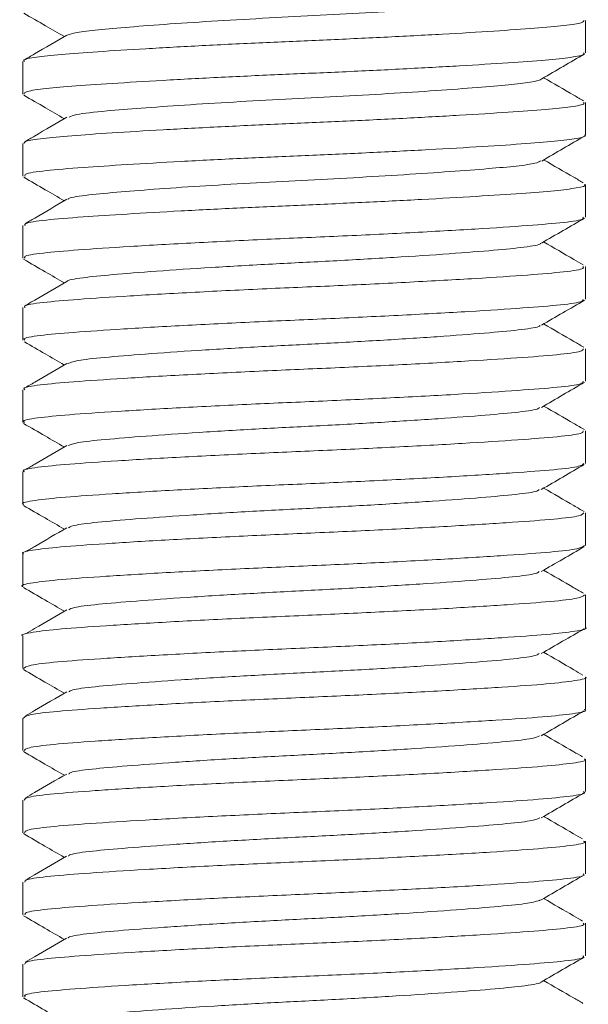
# Model space of a CAD drawing. Header units: millimetres. Extents: x 0 to 210, y 0 to 297.
# Tile 4 of 11: x 58.48 to 64.54, y 137.44 to 147.93. Entities that reach past the tile are written whole.
import ezdxf

# ---------------------------------------------------------------- set-up
doc = ezdxf.new("R2010")
doc.units = ezdxf.units.MM

msp = doc.modelspace()

# ---------------------------------------------------------------- linework, layer by layer
at = {"color": 7, "linetype": 'Continuous', "lineweight": 15}
for p, q in [((64.509, 147.58), (64.509, 147.927)), ((58.509, 147.49), (58.509, 147.142)), ((64.509, 146.705), (64.509, 147.052)), ((58.509, 146.615), (58.509, 146.267)), ((64.509, 145.83), (64.509, 146.177)), ((58.509, 145.74), (58.509, 145.392)), ((64.509, 144.955), (64.509, 145.302)), ((58.509, 144.865), (58.509, 144.517)), ((64.509, 144.08), (64.509, 144.427)), ((58.509, 143.99), (58.509, 143.642)), ((64.509, 143.205), (64.509, 143.553)), ((58.509, 143.115), (58.509, 142.767)), ((64.509, 142.33), (64.509, 142.678)), ((58.509, 142.24), (58.509, 141.892)), ((64.509, 141.455), (64.509, 141.802)), ((58.509, 141.365), (58.509, 141.017)), ((64.509, 140.58), (64.509, 140.927)), ((58.509, 140.49), (58.509, 140.142)), ((64.509, 139.705), (64.509, 140.052)), ((58.509, 139.615), (58.509, 139.267)), ((64.509, 138.83), (64.509, 139.177)), ((58.509, 138.74), (58.509, 138.392)), ((64.509, 137.955), (64.509, 138.302)), ((58.509, 137.865), (58.509, 137.517))]:
    msp.add_line(p, q, dxfattribs=at)
for points, knots in [([(64.028, 148.179), (64.025, 148.175), (64.017, 148.159), (63.873, 148.135), (63.609, 148.107), (63.235, 148.077), (62.77, 148.044), (62.242, 148.011), (61.687, 147.981), (61.126, 147.953), (60.578, 147.922), (60.068, 147.889), (59.635, 147.856), (59.301, 147.827), (59.067, 147.8), (59.011, 147.779), (58.983, 147.769)], [0, 0, 0, 0, 0.0301868, 0.1054531, 0.1781791, 0.2529435, 0.3295437, 0.4060612, 0.4805897, 0.5533956, 0.6288575, 0.705633, 0.7817775, 0.8554395, 0.9288558, 1, 1, 1, 1]), ([(64.495, 147.927), (64.492, 147.919), (64.485, 147.9), (64.3, 147.871), (63.985, 147.844), (63.545, 147.813), (62.997, 147.78), (62.373, 147.748), (61.719, 147.717), (61.057, 147.69), (60.411, 147.658), (59.81, 147.625), (59.299, 147.593), (58.901, 147.564), (58.636, 147.535), (58.506, 147.51), (58.522, 147.494), (58.527, 147.49)], [0, 0, 0, 0, 0.054962, 0.125724, 0.194102, 0.264393, 0.336407, 0.408343, 0.478412, 0.546865, 0.61781, 0.689989, 0.761575, 0.830831, 0.899857, 0.971326, 1, 1, 1, 1]), ([(58.522, 148.003), (58.598, 147.959), (58.742, 147.876), (58.886, 147.793), (58.953, 147.754)], [0, 0, 0, 0, 0.532161, 1, 1, 1, 1]), ([(58.979, 147.769), (58.865, 147.702), (58.712, 147.614), (58.559, 147.525), (58.521, 147.503)], [0, 0, 0, 0, 0.750543, 1, 1, 1, 1]), ([(58.524, 147.142), (58.526, 147.15), (58.529, 147.169), (58.706, 147.197), (59.015, 147.225), (59.449, 147.255), (59.993, 147.288), (60.614, 147.321), (61.267, 147.351), (61.929, 147.378), (62.577, 147.41), (63.181, 147.443), (63.697, 147.475), (64.1, 147.504), (64.372, 147.533), (64.508, 147.559), (64.494, 147.575), (64.49, 147.58)], [0, 0, 0, 0, 0.051608, 0.122473, 0.190886, 0.261056, 0.333028, 0.405008, 0.475201, 0.543607, 0.614452, 0.686612, 0.758266, 0.827666, 0.896561, 0.967952, 1, 1, 1, 1]), ([(64.043, 147.304), (64.119, 147.348), (64.272, 147.437), (64.425, 147.525), (64.501, 147.569)], [0, 0, 0, 0, 0.499896, 1, 1, 1, 1]), ([(64.039, 147.304), (64.039, 147.303), (64.043, 147.291), (63.932, 147.269), (63.707, 147.241), (63.364, 147.212), (62.927, 147.179), (62.414, 147.146), (61.865, 147.115), (61.304, 147.087), (60.75, 147.057), (60.224, 147.024), (59.762, 146.991), (59.358, 146.958), (59.069, 146.928), (59.023, 146.904), (59.005, 146.894)], [0, 0, 0, 0, 0.005477, 0.081542, 0.154944, 0.228883, 0.305229, 0.382115, 0.457597, 0.530476, 0.605262, 0.681956, 0.758641, 0.833402, 0.93104, 1, 1, 1, 1]), ([(64.49, 147.069), (64.455, 147.089), (64.313, 147.172), (64.171, 147.254), (64.064, 147.316)], [0, 0, 0, 0, 0.244847, 1, 1, 1, 1]), ([(58.521, 147.129), (58.598, 147.084), (58.742, 147.001), (58.885, 146.918), (58.953, 146.879)], [0, 0, 0, 0, 0.531576, 1, 1, 1, 1]), ([(64.49, 147.052), (64.494, 147.048), (64.508, 147.032), (64.372, 147.006), (64.1, 146.977), (63.697, 146.948), (63.181, 146.916), (62.577, 146.883), (61.929, 146.851), (61.267, 146.824), (60.614, 146.793), (59.993, 146.761), (59.449, 146.728), (59.015, 146.697), (58.706, 146.67), (58.529, 146.642), (58.526, 146.623), (58.524, 146.615)], [0, 0, 0, 0, 0.032047, 0.103439, 0.172334, 0.241734, 0.313387, 0.385548, 0.456393, 0.524798, 0.594991, 0.666972, 0.738944, 0.809114, 0.877527, 0.948391, 1, 1, 1, 1]), ([(58.98, 146.894), (58.865, 146.828), (58.716, 146.741), (58.567, 146.655), (58.533, 146.635)], [0, 0, 0, 0, 0.770859, 1, 1, 1, 1]), ([(58.535, 146.267), (58.531, 146.274), (58.521, 146.295), (58.733, 146.326), (59.111, 146.357), (59.612, 146.39), (60.184, 146.423), (60.819, 146.456), (61.478, 146.485), (62.138, 146.513), (62.776, 146.545), (63.357, 146.578), (63.837, 146.61), (64.204, 146.638), (64.429, 146.668), (64.527, 146.691), (64.503, 146.703), (64.5, 146.705)], [0, 0, 0, 0, 0.047802, 0.131599, 0.21276, 0.283701, 0.35589, 0.427504, 0.496802, 0.565815, 0.637284, 0.709498, 0.780628, 0.849213, 0.919066, 0.990927, 1, 1, 1, 1]), ([(64.043, 146.428), (64.119, 146.473), (64.272, 146.561), (64.424, 146.65), (64.501, 146.694)], [0, 0, 0, 0, 0.499902, 1, 1, 1, 1]), ([(64.487, 146.196), (64.453, 146.216), (64.312, 146.297), (64.172, 146.379), (64.064, 146.441)], [0, 0, 0, 0, 0.237454, 1, 1, 1, 1]), ([(64.031, 146.429), (64.016, 146.42), (63.983, 146.402), (63.789, 146.374), (63.484, 146.347), (63.075, 146.315), (62.583, 146.282), (62.042, 146.25), (61.483, 146.221), (60.924, 146.192), (60.386, 146.16), (59.901, 146.127), (59.475, 146.093), (59.161, 146.062), (58.992, 146.036), (58.992, 146.021), (58.992, 146.019)], [0, 0, 0, 0, 0.057236, 0.13172, 0.204851, 0.280699, 0.357706, 0.433916, 0.507504, 0.581395, 0.657761, 0.734741, 0.810387, 0.896927, 0.986282, 1, 1, 1, 1]), ([(58.52, 146.255), (58.596, 146.21), (58.741, 146.127), (58.885, 146.043), (58.953, 146.004)], [0, 0, 0, 0, 0.530814, 1, 1, 1, 1]), ([(64.5, 146.177), (64.503, 146.176), (64.527, 146.164), (64.429, 146.141), (64.204, 146.111), (63.837, 146.083), (63.357, 146.051), (62.776, 146.018), (62.138, 145.986), (61.478, 145.957), (60.819, 145.928), (60.184, 145.896), (59.612, 145.863), (59.111, 145.83), (58.733, 145.799), (58.521, 145.767), (58.531, 145.747), (58.535, 145.74)], [0, 0, 0, 0, 0.009073, 0.080934, 0.150786, 0.219372, 0.290502, 0.362716, 0.434184, 0.503198, 0.572496, 0.644109, 0.716299, 0.78724, 0.868401, 0.952198, 1, 1, 1, 1]), ([(58.98, 146.02), (58.866, 145.953), (58.718, 145.867), (58.569, 145.781), (58.535, 145.761)], [0, 0, 0, 0, 0.772135, 1, 1, 1, 1]), ([(58.535, 145.392), (58.529, 145.398), (58.51, 145.417), (58.702, 145.447), (59.08, 145.48), (59.638, 145.517), (60.33, 145.556), (61.097, 145.594), (61.887, 145.626), (62.656, 145.664), (63.353, 145.703), (63.917, 145.74), (64.303, 145.773), (64.503, 145.804), (64.487, 145.823), (64.482, 145.83)], [0, 0, 0, 0, 0.038708, 0.122879, 0.20408, 0.288024, 0.373564, 0.457683, 0.53888, 0.622877, 0.708419, 0.792487, 0.873681, 0.957732, 1, 1, 1, 1]), ([(64.042, 145.553), (64.118, 145.597), (64.271, 145.686), (64.424, 145.774), (64.5, 145.819)], [0, 0, 0, 0, 0.499907, 1, 1, 1, 1]), ([(64.03, 145.553), (64.03, 145.551), (64.035, 145.536), (63.874, 145.509), (63.551, 145.477), (63.072, 145.439), (62.482, 145.4), (61.829, 145.363), (61.16, 145.33), (60.509, 145.293), (59.923, 145.254), (59.448, 145.216), (59.135, 145.184), (58.98, 145.158), (58.984, 145.145), (58.984, 145.145)], [0, 0, 0, 0, 0.014885, 0.104616, 0.191294, 0.281045, 0.372371, 0.462046, 0.548725, 0.638531, 0.729856, 0.819474, 0.906158, 0.996018, 1, 1, 1, 1]), ([(64.486, 145.321), (64.453, 145.341), (64.312, 145.422), (64.172, 145.504), (64.064, 145.566)], [0, 0, 0, 0, 0.236123, 1, 1, 1, 1]), ([(58.519, 145.38), (58.596, 145.335), (58.74, 145.252), (58.885, 145.168), (58.953, 145.128)], [0, 0, 0, 0, 0.529918, 1, 1, 1, 1]), ([(64.482, 145.302), (64.487, 145.296), (64.503, 145.277), (64.303, 145.246), (63.917, 145.213), (63.353, 145.176), (62.656, 145.137), (61.887, 145.099), (61.097, 145.067), (60.33, 145.029), (59.638, 144.99), (59.08, 144.953), (58.702, 144.92), (58.51, 144.89), (58.529, 144.871), (58.535, 144.865)], [0, 0, 0, 0, 0.042268, 0.126319, 0.207513, 0.291581, 0.377123, 0.46112, 0.542316, 0.626436, 0.711976, 0.79592, 0.877121, 0.961292, 1, 1, 1, 1]), ([(58.981, 145.145), (58.866, 145.078), (58.716, 144.991), (58.565, 144.904), (58.529, 144.883)], [0, 0, 0, 0, 0.76136, 1, 1, 1, 1]), ([(58.533, 144.517), (58.526, 144.522), (58.501, 144.539), (58.672, 144.569), (59.03, 144.601), (59.571, 144.638), (60.251, 144.677), (61.014, 144.715), (61.803, 144.748), (62.576, 144.785), (63.284, 144.824), (63.864, 144.862), (64.271, 144.894), (64.492, 144.926), (64.485, 144.947), (64.483, 144.955)], [0, 0, 0, 0, 0.029571, 0.114027, 0.195312, 0.278915, 0.364428, 0.448839, 0.530102, 0.613764, 0.699284, 0.783649, 0.864895, 0.948615, 1, 1, 1, 1]), ([(64.041, 144.678), (64.118, 144.722), (64.27, 144.81), (64.423, 144.899), (64.499, 144.943)], [0, 0, 0, 0, 0.499912, 1, 1, 1, 1]), ([(64.024, 144.678), (64.024, 144.674), (64.023, 144.658), (63.847, 144.631), (63.507, 144.598), (63.014, 144.56), (62.414, 144.521), (61.758, 144.484), (61.089, 144.452), (60.443, 144.414), (59.865, 144.375), (59.412, 144.338), (59.095, 144.306), (59.022, 144.281), (58.986, 144.269)], [0, 0, 0, 0, 0.023497, 0.1129713, 0.1997971, 0.2899617, 0.3813628, 0.470775, 0.55762, 0.6478342, 0.7392279, 0.8285771, 0.9154443, 1, 1, 1, 1]), ([(64.492, 144.443), (64.457, 144.464), (64.314, 144.546), (64.172, 144.629), (64.064, 144.691)], [0, 0, 0, 0, 0.245491, 1, 1, 1, 1]), ([(58.529, 144.499), (58.602, 144.457), (58.743, 144.375), (58.885, 144.293), (58.953, 144.253)], [0, 0, 0, 0, 0.518173, 1, 1, 1, 1]), ([(64.483, 144.427), (64.485, 144.42), (64.492, 144.399), (64.271, 144.367), (63.864, 144.334), (63.284, 144.296), (62.576, 144.258), (61.803, 144.221), (61.014, 144.188), (60.251, 144.15), (59.571, 144.111), (59.03, 144.074), (58.672, 144.042), (58.501, 144.012), (58.526, 143.995), (58.533, 143.99)], [0, 0, 0, 0, 0.051385, 0.135105, 0.216351, 0.300716, 0.386235, 0.469897, 0.551161, 0.635572, 0.721085, 0.804688, 0.885973, 0.970429, 1, 1, 1, 1]), ([(58.981, 144.27), (58.866, 144.203), (58.714, 144.115), (58.562, 144.027), (58.524, 144.005)], [0, 0, 0, 0, 0.75158, 1, 1, 1, 1]), ([(58.528, 143.642), (58.522, 143.645), (58.492, 143.661), (58.646, 143.69), (58.982, 143.723), (59.507, 143.759), (60.173, 143.798), (60.93, 143.836), (61.719, 143.869), (62.496, 143.906), (63.214, 143.944), (63.809, 143.983), (64.236, 144.016), (64.481, 144.048), (64.485, 144.07), (64.486, 144.08)], [0, 0, 0, 0, 0.0204317, 0.1051416, 0.1866064, 0.2698381, 0.3552882, 0.4399581, 0.521386, 0.6046817, 0.6901445, 0.7747734, 0.8561672, 0.9395259, 1, 1, 1, 1]), ([(64.04, 143.802), (64.117, 143.846), (64.269, 143.935), (64.422, 144.023), (64.498, 144.067)], [0, 0, 0, 0, 0.499912, 1, 1, 1, 1]), ([(64.499, 143.564), (64.461, 143.586), (64.317, 143.67), (64.172, 143.754), (64.064, 143.816)], [0, 0, 0, 0, 0.258141, 1, 1, 1, 1]), ([(64.02, 143.802), (64.018, 143.798), (64.01, 143.78), (63.818, 143.752), (63.46, 143.719), (62.954, 143.681), (62.346, 143.642), (61.687, 143.606), (61.018, 143.573), (60.377, 143.534), (59.81, 143.495), (59.372, 143.459), (59.079, 143.428), (59.02, 143.405), (58.993, 143.394)], [0, 0, 0, 0, 0.03188, 0.121078, 0.20817, 0.298731, 0.390185, 0.479315, 0.566444, 0.657048, 0.748489, 0.837551, 0.92472, 1, 1, 1, 1]), ([(58.518, 143.63), (58.595, 143.586), (58.74, 143.502), (58.884, 143.418), (58.953, 143.378)], [0, 0, 0, 0, 0.527975, 1, 1, 1, 1]), ([(64.486, 143.553), (64.485, 143.543), (64.481, 143.521), (64.236, 143.489), (63.809, 143.456), (63.214, 143.417), (62.496, 143.378), (61.719, 143.342), (60.93, 143.309), (60.173, 143.271), (59.507, 143.232), (58.982, 143.196), (58.646, 143.163), (58.492, 143.134), (58.522, 143.118), (58.528, 143.115)], [0, 0, 0, 0, 0.060474, 0.143833, 0.225226, 0.309855, 0.395318, 0.478614, 0.560042, 0.644712, 0.730162, 0.813393, 0.894858, 0.979568, 1, 1, 1, 1]), ([(58.981, 143.395), (58.866, 143.328), (58.716, 143.241), (58.566, 143.154), (58.531, 143.134)], [0, 0, 0, 0, 0.76402, 1, 1, 1, 1]), ([(58.521, 142.767), (58.517, 142.769), (58.483, 142.783), (58.621, 142.811), (58.936, 142.844), (59.444, 142.88), (60.097, 142.919), (60.847, 142.957), (61.634, 142.991), (62.415, 143.026), (63.142, 143.065), (63.753, 143.104), (64.199, 143.137), (64.469, 143.171), (64.485, 143.194), (64.492, 143.205)], [0, 0, 0, 0, 0.011303, 0.096233, 0.177974, 0.260805, 0.346157, 0.431052, 0.512741, 0.59564, 0.681011, 0.765871, 0.847509, 0.930477, 1, 1, 1, 1]), ([(64.039, 142.926), (64.116, 142.971), (64.268, 143.059), (64.421, 143.148), (64.497, 143.192)], [0, 0, 0, 0, 0.499908, 1, 1, 1, 1]), ([(64.017, 142.927), (64.012, 142.921), (63.997, 142.902), (63.787, 142.874), (63.412, 142.84), (62.893, 142.802), (62.277, 142.763), (61.615, 142.727), (60.948, 142.694), (60.312, 142.655), (59.756, 142.616), (59.334, 142.581), (59.064, 142.551), (59.018, 142.529), (58.998, 142.519)], [0, 0, 0, 0, 0.04031, 0.129164, 0.216592, 0.307477, 0.39891, 0.487691, 0.575173, 0.666096, 0.757509, 0.846217, 0.933756, 1, 1, 1, 1]), ([(64.495, 142.691), (64.459, 142.712), (64.315, 142.795), (64.172, 142.879), (64.064, 142.941)], [0, 0, 0, 0, 0.252495, 1, 1, 1, 1]), ([(64.492, 142.678), (64.485, 142.667), (64.469, 142.643), (64.199, 142.61), (63.753, 142.577), (63.142, 142.538), (62.415, 142.499), (61.634, 142.464), (60.847, 142.43), (60.097, 142.392), (59.444, 142.353), (58.936, 142.317), (58.621, 142.284), (58.483, 142.256), (58.517, 142.242), (58.521, 142.24)], [0, 0, 0, 0, 0.069523, 0.152491, 0.234129, 0.318989, 0.40436, 0.487259, 0.568947, 0.653843, 0.739195, 0.822026, 0.903767, 0.988697, 1, 1, 1, 1]), ([(58.518, 142.756), (58.594, 142.712), (58.739, 142.627), (58.884, 142.543), (58.953, 142.504)], [0, 0, 0, 0, 0.527026, 1, 1, 1, 1]), ([(58.98, 142.519), (58.866, 142.453), (58.718, 142.367), (58.57, 142.281), (58.536, 142.262)], [0, 0, 0, 0, 0.773439, 1, 1, 1, 1]), ([(58.511, 141.892), (58.51, 141.892), (58.475, 141.906), (58.6, 141.932), (58.891, 141.966), (59.383, 142.001), (60.021, 142.04), (60.765, 142.078), (61.55, 142.112), (62.333, 142.147), (63.069, 142.186), (63.695, 142.225), (64.16, 142.259), (64.457, 142.293), (64.486, 142.318), (64.501, 142.33)], [0, 0, 0, 0, 0.002195, 0.087311, 0.169425, 0.251825, 0.337045, 0.422133, 0.504177, 0.586651, 0.671895, 0.756953, 0.838931, 0.921478, 1, 1, 1, 1]), ([(64.039, 142.051), (64.115, 142.095), (64.267, 142.184), (64.42, 142.272), (64.496, 142.316)], [0, 0, 0, 0, 0.499902, 1, 1, 1, 1]), ([(64.016, 142.051), (64.007, 142.044), (63.983, 142.025), (63.754, 141.995), (63.363, 141.961), (62.831, 141.923), (62.208, 141.884), (61.544, 141.849), (60.878, 141.815), (60.248, 141.776), (59.704, 141.737), (59.297, 141.702), (59.049, 141.673), (59.014, 141.652), (59, 141.644)], [0, 0, 0, 0, 0.04891, 0.137339, 0.225158, 0.316281, 0.407605, 0.495955, 0.583845, 0.675, 0.766298, 0.85457, 0.942533, 1, 1, 1, 1]), ([(64.488, 141.82), (64.454, 141.84), (64.313, 141.922), (64.172, 142.004), (64.064, 142.066)], [0, 0, 0, 0, 0.240958, 1, 1, 1, 1]), ([(58.517, 141.881), (58.593, 141.837), (58.739, 141.753), (58.884, 141.668), (58.953, 141.629)], [0, 0, 0, 0, 0.526145, 1, 1, 1, 1]), ([(64.501, 141.802), (64.486, 141.79), (64.457, 141.766), (64.16, 141.732), (63.695, 141.698), (63.069, 141.659), (62.333, 141.62), (61.55, 141.585), (60.765, 141.551), (60.021, 141.512), (59.383, 141.474), (58.891, 141.439), (58.6, 141.405), (58.475, 141.378), (58.51, 141.365), (58.511, 141.365)], [0, 0, 0, 0, 0.078522, 0.161069, 0.243047, 0.328105, 0.413349, 0.495823, 0.577867, 0.662955, 0.748175, 0.830575, 0.912689, 0.997805, 1, 1, 1, 1]), ([(58.979, 141.644), (58.865, 141.578), (58.718, 141.493), (58.572, 141.407), (58.539, 141.389)], [0, 0, 0, 0, 0.779888, 1, 1, 1, 1]), ([(58.517, 141.017), (58.531, 141.029), (58.56, 141.054), (58.856, 141.088), (59.321, 141.122), (59.947, 141.16), (60.683, 141.199), (61.466, 141.234), (62.251, 141.268), (62.995, 141.307), (63.634, 141.346), (64.125, 141.381), (64.417, 141.415), (64.542, 141.441), (64.507, 141.454), (64.506, 141.455)], [0, 0, 0, 0, 0.078369, 0.160923, 0.242895, 0.327949, 0.413196, 0.495678, 0.577715, 0.6628, 0.748022, 0.83043, 0.912537, 0.99765, 1, 1, 1, 1]), ([(64.038, 141.176), (64.114, 141.22), (64.267, 141.308), (64.419, 141.397), (64.496, 141.441)], [0, 0, 0, 0, 0.499895, 1, 1, 1, 1]), ([(64.483, 140.948), (64.45, 140.967), (64.311, 141.048), (64.171, 141.129), (64.064, 141.191)], [0, 0, 0, 0, 0.2328056, 1, 1, 1, 1]), ([(64.017, 141.176), (64.003, 141.168), (63.968, 141.147), (63.719, 141.117), (63.312, 141.082), (62.768, 141.043), (62.138, 141.005), (61.472, 140.971), (60.808, 140.936), (60.185, 140.897), (59.653, 140.858), (59.263, 140.824), (59.034, 140.795), (59.01, 140.775), (59.001, 140.768)], [0, 0, 0, 0, 0.0576073, 0.1455636, 0.2338437, 0.3251439, 0.416296, 0.5041787, 0.5925375, 0.6838637, 0.7749837, 0.8627956, 0.9512323, 1, 1, 1, 1]), ([(58.516, 141.007), (58.593, 140.962), (58.738, 140.878), (58.884, 140.794), (58.953, 140.754)], [0, 0, 0, 0, 0.525406, 1, 1, 1, 1]), ([(64.506, 140.927), (64.507, 140.927), (64.542, 140.914), (64.417, 140.888), (64.125, 140.853), (63.634, 140.819), (62.995, 140.78), (62.251, 140.741), (61.466, 140.707), (60.683, 140.672), (59.947, 140.633), (59.321, 140.595), (58.856, 140.561), (58.56, 140.527), (58.531, 140.502), (58.517, 140.49)], [0, 0, 0, 0, 0.00235, 0.087463, 0.169569, 0.251978, 0.3372, 0.422284, 0.504322, 0.586804, 0.67205, 0.757105, 0.839077, 0.921631, 1, 1, 1, 1]), ([(58.979, 140.769), (58.864, 140.702), (58.718, 140.618), (58.572, 140.533), (58.541, 140.515)], [0, 0, 0, 0, 0.78355, 1, 1, 1, 1]), ([(58.525, 140.142), (58.532, 140.153), (58.548, 140.176), (58.817, 140.209), (59.263, 140.243), (59.874, 140.281), (60.601, 140.32), (61.382, 140.356), (62.169, 140.389), (62.919, 140.428), (63.573, 140.467), (64.081, 140.502), (64.395, 140.536), (64.534, 140.563), (64.5, 140.578), (64.496, 140.58)], [0, 0, 0, 0, 0.069369, 0.152344, 0.233977, 0.318833, 0.404206, 0.487112, 0.568796, 0.653687, 0.739042, 0.82188, 0.903615, 0.988542, 1, 1, 1, 1]), ([(64.037, 140.3), (64.113, 140.344), (64.266, 140.433), (64.419, 140.522), (64.495, 140.566)], [0, 0, 0, 0, 0.499887, 1, 1, 1, 1]), ([(64.02, 140.3), (64, 140.291), (63.953, 140.269), (63.683, 140.239), (63.26, 140.203), (62.704, 140.164), (62.068, 140.126), (61.401, 140.092), (60.739, 140.057), (60.123, 140.018), (59.604, 139.979), (59.23, 139.946), (59.02, 139.917), (59.005, 139.899), (59, 139.893)], [0, 0, 0, 0, 0.066389, 0.153921, 0.242636, 0.334051, 0.424969, 0.512445, 0.601233, 0.692668, 0.783548, 0.870971, 0.959832, 1, 1, 1, 1]), ([(64.48, 140.075), (64.448, 140.094), (64.31, 140.174), (64.171, 140.254), (64.064, 140.316)], [0, 0, 0, 0, 0.228524, 1, 1, 1, 1]), ([(58.516, 140.132), (58.592, 140.088), (58.738, 140.003), (58.884, 139.919), (58.953, 139.879)], [0, 0, 0, 0, 0.524843, 1, 1, 1, 1]), ([(64.496, 140.052), (64.5, 140.051), (64.534, 140.036), (64.395, 140.009), (64.081, 139.975), (63.573, 139.94), (62.919, 139.901), (62.169, 139.862), (61.382, 139.829), (60.601, 139.793), (59.874, 139.754), (59.263, 139.716), (58.817, 139.682), (58.548, 139.649), (58.532, 139.626), (58.525, 139.615)], [0, 0, 0, 0, 0.011458, 0.096385, 0.17812, 0.260958, 0.346312, 0.431204, 0.512887, 0.595794, 0.681167, 0.766023, 0.847656, 0.93063, 1, 1, 1, 1]), ([(58.978, 139.893), (58.864, 139.827), (58.718, 139.742), (58.572, 139.658), (58.54, 139.639)], [0, 0, 0, 0, 0.784486, 1, 1, 1, 1]), ([(58.531, 139.267), (58.532, 139.276), (58.536, 139.298), (58.78, 139.331), (59.207, 139.364), (59.802, 139.402), (60.52, 139.441), (61.297, 139.477), (62.086, 139.51), (62.842, 139.549), (63.51, 139.588), (64.034, 139.624), (64.371, 139.657), (64.525, 139.685), (64.495, 139.701), (64.489, 139.705)], [0, 0, 0, 0, 0.060319, 0.143685, 0.225075, 0.3097, 0.395164, 0.478466, 0.55989, 0.644556, 0.730007, 0.813246, 0.894707, 0.979413, 1, 1, 1, 1]), ([(64.037, 139.425), (64.113, 139.469), (64.266, 139.558), (64.418, 139.646), (64.495, 139.691)], [0, 0, 0, 0, 0.499879, 1, 1, 1, 1]), ([(64.024, 139.425), (63.997, 139.414), (63.938, 139.391), (63.645, 139.36), (63.207, 139.324), (62.639, 139.285), (61.998, 139.247), (61.329, 139.214), (60.67, 139.178), (60.062, 139.139), (59.556, 139.1), (59.199, 139.067), (59.007, 139.039), (59, 139.022), (58.998, 139.017)], [0, 0, 0, 0, 0.0754282, 0.1625915, 0.2516598, 0.3431005, 0.4336989, 0.520823, 0.6099597, 0.701414, 0.7919684, 0.8790562, 0.9682604, 1, 1, 1, 1]), ([(64.479, 139.201), (64.447, 139.219), (64.309, 139.299), (64.171, 139.379), (64.064, 139.441)], [0, 0, 0, 0, 0.228413, 1, 1, 1, 1]), ([(58.516, 139.257), (58.592, 139.213), (58.738, 139.128), (58.884, 139.044), (58.953, 139.004)], [0, 0, 0, 0, 0.524454, 1, 1, 1, 1]), ([(64.489, 139.177), (64.495, 139.174), (64.525, 139.158), (64.371, 139.13), (64.034, 139.097), (63.51, 139.06), (62.842, 139.022), (62.086, 138.983), (61.297, 138.95), (60.52, 138.914), (59.802, 138.875), (59.207, 138.837), (58.78, 138.804), (58.536, 138.771), (58.532, 138.749), (58.531, 138.74)], [0, 0, 0, 0, 0.020587, 0.105293, 0.186754, 0.269992, 0.355444, 0.44011, 0.521534, 0.604836, 0.6903, 0.774925, 0.856315, 0.93968, 1, 1, 1, 1]), ([(58.977, 139.018), (58.863, 138.951), (58.716, 138.866), (58.57, 138.782), (58.539, 138.763)], [0, 0, 0, 0, 0.782837, 1, 1, 1, 1]), ([(58.535, 138.392), (58.532, 138.4), (58.525, 138.421), (58.746, 138.452), (59.152, 138.485), (59.732, 138.523), (60.439, 138.562), (61.213, 138.599), (62.002, 138.632), (62.765, 138.67), (63.445, 138.708), (63.986, 138.745), (64.344, 138.778), (64.516, 138.808), (64.491, 138.825), (64.484, 138.83)], [0, 0, 0, 0, 0.05123, 0.134956, 0.2162, 0.30056, 0.38608, 0.469748, 0.55101, 0.635417, 0.72093, 0.804539, 0.885822, 0.970274, 1, 1, 1, 1]), ([(64.036, 138.55), (64.113, 138.594), (64.266, 138.683), (64.418, 138.771), (64.495, 138.816)], [0, 0, 0, 0, 0.499871, 1, 1, 1, 1]), ([(64.48, 138.325), (64.448, 138.344), (64.309, 138.424), (64.171, 138.504), (64.064, 138.566)], [0, 0, 0, 0, 0.232357, 1, 1, 1, 1]), ([(64.032, 138.55), (63.996, 138.538), (63.922, 138.514), (63.605, 138.482), (63.151, 138.445), (62.573, 138.406), (61.927, 138.368), (61.258, 138.335), (60.602, 138.298), (60.002, 138.259), (59.51, 138.222), (59.17, 138.189), (58.994, 138.161), (58.993, 138.145), (58.993, 138.142)], [0, 0, 0, 0, 0.084707, 0.171571, 0.260926, 0.352319, 0.442527, 0.529369, 0.618786, 0.710187, 0.800345, 0.887168, 0.976647, 1, 1, 1, 1]), ([(58.516, 138.382), (58.592, 138.338), (58.738, 138.253), (58.884, 138.169), (58.953, 138.129)], [0, 0, 0, 0, 0.524249, 1, 1, 1, 1]), ([(64.484, 138.302), (64.491, 138.298), (64.516, 138.281), (64.344, 138.251), (63.986, 138.218), (63.445, 138.181), (62.765, 138.142), (62.002, 138.104), (61.213, 138.072), (60.439, 138.035), (59.732, 137.996), (59.152, 137.958), (58.746, 137.925), (58.525, 137.893), (58.532, 137.873), (58.535, 137.865)], [0, 0, 0, 0, 0.029726, 0.114178, 0.195461, 0.27907, 0.364583, 0.44899, 0.530251, 0.613919, 0.69944, 0.7838, 0.865044, 0.94877, 1, 1, 1, 1]), ([(58.976, 138.142), (58.862, 138.076), (58.715, 137.99), (58.568, 137.905), (58.535, 137.887)], [0, 0, 0, 0, 0.778774, 1, 1, 1, 1]), ([(58.536, 137.517), (58.53, 137.524), (58.514, 137.543), (58.713, 137.574), (59.1, 137.606), (59.663, 137.644), (60.36, 137.683), (61.129, 137.72), (61.918, 137.753), (62.686, 137.79), (63.378, 137.829), (63.936, 137.867), (64.315, 137.899), (64.507, 137.93), (64.488, 137.949), (64.482, 137.955)], [0, 0, 0, 0, 0.042113, 0.126168, 0.207363, 0.291426, 0.376967, 0.46097, 0.542166, 0.626281, 0.711821, 0.79577, 0.876971, 0.961136, 1, 1, 1, 1]), ([(64.037, 137.675), (64.113, 137.719), (64.266, 137.808), (64.419, 137.896), (64.495, 137.941)], [0, 0, 0, 0, 0.499864, 1, 1, 1, 1]), ([(64.033, 137.675), (64.033, 137.674), (64.037, 137.661), (63.882, 137.636), (63.568, 137.603), (63.093, 137.566), (62.507, 137.527), (61.856, 137.489), (61.187, 137.457), (60.534, 137.419), (59.944, 137.38), (59.465, 137.343), (59.143, 137.31), (58.982, 137.283), (58.987, 137.269), (58.988, 137.266)], [0, 0, 0, 0, 0.0038548, 0.0937344, 0.1804426, 0.270091, 0.3614415, 0.4512666, 0.5379703, 0.6276761, 0.7190277, 0.8087974, 0.8954994, 0.9852617, 1, 1, 1, 1]), ([(64.483, 137.448), (64.45, 137.468), (64.31, 137.548), (64.171, 137.63), (64.064, 137.691)], [0, 0, 0, 0, 0.2397442, 1, 1, 1, 1]), ([(58.516, 137.507), (58.592, 137.463), (58.738, 137.378), (58.884, 137.294), (58.953, 137.254)], [0, 0, 0, 0, 0.524248, 1, 1, 1, 1])]:
    msp.add_open_spline(points, degree=3, knots=knots, dxfattribs=at)

doc.saveas('drawing.dxf')
